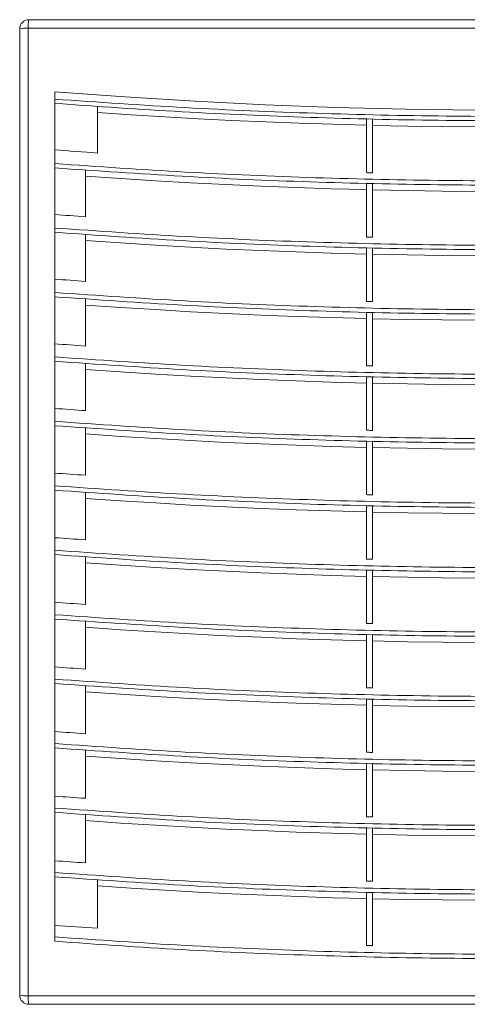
# Model space of a CAD drawing. Header units: millimetres. Extents: x -170 to 690, y -98 to 454.
# Tile 4 of 6: x 132 to 278, y 132 to 454. Entities that reach past the tile are written whole.
import ezdxf

# ---------------------------------------------------------------- set-up
doc = ezdxf.new("R2010")
doc.units = ezdxf.units.MM

msp = doc.modelspace()

# ---------------------------------------------------------------- linework, layer by layer
at = {"color": 7, "linetype": 'Continuous', "lineweight": 15}
for p, q in [((134.75, 454.31), (450.75, 454.31)), ((131.75, 135.31), (131.75, 451.31)), ((450.99, 451.54), (134.52, 451.54)), ((134.52, 451.54), (134.52, 135.07)), ((143.25, 430.74), (143.25, 428.33)), ((143.25, 428.33), (143.25, 426.92)), ((143.25, 426.92), (143.25, 409.62)), ((157.25, 410.69), (157.25, 425.91)), ((245.25, 404.28), (245.25, 421.94)), ((247.25, 421.89), (247.25, 404.23)), ((143.25, 409.62), (143.25, 407.26)), ((143.25, 407.26), (143.25, 405.84)), ((143.25, 405.84), (143.25, 388.5)), ((153.25, 389.85), (153.25, 405.11)), ((245.25, 383.22), (245.25, 400.86)), ((247.25, 400.82), (247.25, 383.17)), ((143.25, 388.5), (143.25, 386.18)), ((143.25, 386.18), (143.25, 384.77)), ((143.25, 384.77), (143.25, 367.38)), ((153.25, 368.71), (153.25, 384.03)), ((245.25, 362.16), (245.25, 379.79)), ((247.25, 379.74), (247.25, 362.11)), ((143.25, 367.38), (143.25, 365.1)), ((143.25, 365.1), (143.25, 363.69)), ((143.25, 363.69), (143.25, 346.26)), ((153.25, 347.58), (153.25, 362.95)), ((245.25, 341.1), (245.25, 358.71)), ((247.25, 358.66), (247.25, 341.05)), ((143.25, 346.26), (143.25, 344.03)), ((143.25, 344.03), (143.25, 342.61)), ((143.25, 342.61), (143.25, 325.15)), ((153.25, 326.45), (153.25, 341.88)), ((245.25, 320.04), (245.25, 337.63)), ((247.25, 337.59), (247.25, 319.99)), ((143.25, 325.15), (143.25, 322.95)), ((143.25, 322.95), (143.25, 321.53)), ((143.25, 321.53), (143.25, 304.03)), ((153.25, 305.32), (153.25, 320.8)), ((245.25, 298.98), (245.25, 316.55)), ((247.25, 316.51), (247.25, 298.93)), ((143.25, 304.03), (143.25, 301.87)), ((143.25, 301.87), (143.25, 300.46)), ((143.25, 300.46), (143.25, 282.92)), ((153.25, 284.19), (153.25, 299.72)), ((245.25, 277.92), (245.25, 295.48)), ((247.25, 295.43), (247.25, 277.87)), ((143.25, 282.92), (143.25, 280.79)), ((143.25, 280.79), (143.25, 279.38)), ((143.25, 279.38), (143.25, 261.8)), ((153.25, 263.06), (153.25, 278.65)), ((245.25, 256.85), (245.25, 274.4)), ((247.25, 274.35), (247.25, 256.81)), ((143.25, 261.8), (143.25, 259.72)), ((143.25, 259.72), (143.25, 258.3)), ((143.25, 258.3), (143.25, 240.69)), ((153.25, 241.94), (153.25, 257.57)), ((245.25, 235.79), (245.25, 253.32)), ((247.25, 253.28), (247.25, 235.75)), ((143.25, 240.69), (143.25, 238.64)), ((143.25, 238.64), (143.25, 237.23)), ((143.25, 237.23), (143.25, 219.58)), ((153.25, 220.81), (153.25, 236.49)), ((245.25, 214.73), (245.25, 232.25)), ((247.25, 232.2), (247.25, 214.68)), ((143.25, 219.58), (143.25, 217.56)), ((143.25, 217.56), (143.25, 216.15)), ((143.25, 216.15), (143.25, 198.46)), ((153.25, 199.69), (153.25, 215.42)), ((245.25, 193.66), (245.25, 211.17)), ((247.25, 211.12), (247.25, 193.62)), ((143.25, 198.46), (143.25, 196.49)), ((143.25, 196.49), (143.25, 195.07)), ((143.25, 195.07), (143.25, 177.35)), ((153.25, 178.56), (153.25, 194.34)), ((245.25, 172.59), (245.25, 190.09)), ((247.25, 190.05), (247.25, 172.55)), ((143.25, 177.35), (143.25, 175.41)), ((143.25, 175.41), (143.25, 174)), ((143.25, 174), (143.25, 156.24)), ((157.25, 157.18), (157.25, 172.98)), ((245.25, 151.53), (245.25, 169.02)), ((247.25, 168.97), (247.25, 151.48)), ((143.25, 156.24), (143.25, 154.33)), ((143.25, 154.33), (143.25, 152.92)), ((134.52, 135.07), (450.99, 135.07)), ((450.75, 132.31), (134.75, 132.31))]:
    msp.add_line(p, q, dxfattribs=at)
at = {"color": 7, "linetype": 'Continuous', "lineweight": 15, "flags": 128}
for points in [[(442.25, 430.74), (419.33, 429.03), (396.37, 427.61), (373.38, 426.47), (350.36, 425.62), (327.32, 425.05), (304.28, 424.76), (281.23, 424.76), (258.18, 425.05), (235.15, 425.62), (212.13, 426.47), (189.14, 427.61), (166.18, 429.03), (143.25, 430.74)], [(157.25, 423.95), (168.23, 423.21), (179.21, 422.53), (190.21, 421.92), (201.21, 421.37), (212.21, 420.88), (223.22, 420.46), (234.23, 420.09), (245.25, 419.79)], [(247.25, 419.75), (258.63, 419.51), (270, 419.35), (281.38, 419.25), (292.75, 419.21), (304.13, 419.25), (315.51, 419.35), (326.88, 419.51), (338.25, 419.75)], [(157.25, 410.69), (155.5, 410.82), (153.75, 410.95), (152, 411.08), (150.25, 411.21), (148.5, 411.34), (146.75, 411.48), (145, 411.62), (143.25, 411.75)], [(153.25, 403.15), (164.73, 402.36), (176.21, 401.63), (187.7, 400.98), (199.2, 400.39), (210.71, 399.87), (222.22, 399.42), (233.73, 399.03), (245.25, 398.72)], [(245.25, 404.28), (245.5, 404.27), (245.75, 404.26), (246, 404.26), (246.25, 404.25), (246.5, 404.24), (246.75, 404.24), (247, 404.23), (247.25, 404.23)], [(247.25, 398.67), (258.63, 398.44), (270, 398.27), (281.38, 398.17), (292.75, 398.14), (304.13, 398.17), (315.51, 398.27), (326.88, 398.44), (338.25, 398.67)], [(153.25, 389.85), (152, 389.94), (150.75, 390.03), (149.5, 390.13), (148.25, 390.22), (147, 390.32), (145.75, 390.41), (144.5, 390.51), (143.25, 390.61)], [(245.25, 383.22), (245.5, 383.21), (245.75, 383.21), (246, 383.2), (246.25, 383.19), (246.5, 383.19), (246.75, 383.18), (247, 383.18), (247.25, 383.17)], [(153.25, 382.08), (164.73, 381.28), (176.21, 380.56), (187.7, 379.9), (199.2, 379.31), (210.71, 378.79), (222.22, 378.34), (233.73, 377.96), (245.25, 377.64)], [(247.25, 377.59), (258.63, 377.36), (270, 377.19), (281.38, 377.09), (292.75, 377.06), (304.13, 377.09), (315.51, 377.19), (326.88, 377.36), (338.25, 377.59)], [(153.25, 368.71), (152, 368.8), (150.75, 368.9), (149.5, 368.99), (148.25, 369.08), (147, 369.18), (145.75, 369.27), (144.5, 369.37), (143.25, 369.47)], [(153.25, 361), (164.73, 360.21), (176.21, 359.48), (187.7, 358.82), (199.2, 358.24), (210.71, 357.71), (222.22, 357.26), (233.73, 356.88), (245.25, 356.56)], [(245.25, 362.16), (245.5, 362.15), (245.75, 362.15), (246, 362.14), (246.25, 362.14), (246.5, 362.13), (246.75, 362.12), (247, 362.12), (247.25, 362.11)], [(247.25, 356.51), (258.63, 356.28), (270, 356.12), (281.38, 356.02), (292.75, 355.98), (304.13, 356.02), (315.51, 356.12), (326.88, 356.28), (338.25, 356.51)], [(153.25, 347.58), (152, 347.67), (150.75, 347.76), (149.5, 347.85), (148.25, 347.95), (147, 348.04), (145.75, 348.13), (144.5, 348.23), (143.25, 348.33)], [(153.25, 339.92), (164.73, 339.13), (176.21, 338.4), (187.7, 337.75), (199.2, 337.16), (210.71, 336.64), (222.22, 336.19), (233.73, 335.8), (245.25, 335.49)], [(245.25, 341.1), (245.5, 341.09), (245.75, 341.09), (246, 341.08), (246.25, 341.08), (246.5, 341.07), (246.75, 341.06), (247, 341.06), (247.25, 341.05)], [(247.25, 335.44), (258.63, 335.2), (270, 335.04), (281.38, 334.94), (292.75, 334.91), (304.13, 334.94), (315.51, 335.04), (326.88, 335.2), (338.25, 335.44)], [(153.25, 326.45), (152, 326.54), (150.75, 326.63), (149.5, 326.72), (148.25, 326.81), (147, 326.9), (145.75, 327), (144.5, 327.09), (143.25, 327.19)], [(153.25, 318.84), (164.73, 318.05), (176.21, 317.33), (187.7, 316.67), (199.2, 316.08), (210.71, 315.56), (222.22, 315.11), (233.73, 314.72), (245.25, 314.41)], [(245.25, 320.04), (245.5, 320.03), (245.75, 320.03), (246, 320.02), (246.25, 320.02), (246.5, 320.01), (246.75, 320), (247, 320), (247.25, 319.99)], [(247.25, 314.36), (258.63, 314.13), (270, 313.96), (281.38, 313.86), (292.75, 313.83), (304.13, 313.86), (315.51, 313.96), (326.88, 314.13), (338.25, 314.36)], [(153.25, 305.32), (152, 305.41), (150.75, 305.5), (149.5, 305.59), (148.25, 305.68), (147, 305.77), (145.75, 305.86), (144.5, 305.95), (143.25, 306.05)], [(153.25, 297.77), (164.73, 296.97), (176.21, 296.25), (187.7, 295.59), (199.2, 295), (210.71, 294.48), (222.22, 294.03), (233.73, 293.65), (245.25, 293.33)], [(245.25, 298.98), (245.5, 298.97), (245.75, 298.97), (246, 298.96), (246.25, 298.96), (246.5, 298.95), (246.75, 298.94), (247, 298.94), (247.25, 298.93)], [(247.25, 293.28), (258.63, 293.05), (270, 292.88), (281.38, 292.78), (292.75, 292.75), (304.13, 292.78), (315.51, 292.88), (326.88, 293.05), (338.25, 293.28)], [(153.25, 284.19), (152, 284.28), (150.75, 284.37), (149.5, 284.46), (148.25, 284.55), (147, 284.64), (145.75, 284.73), (144.5, 284.82), (143.25, 284.91)], [(245.25, 277.92), (245.5, 277.91), (245.75, 277.91), (246, 277.9), (246.25, 277.89), (246.5, 277.89), (246.75, 277.88), (247, 277.88), (247.25, 277.87)], [(153.25, 276.69), (164.73, 275.9), (176.21, 275.17), (187.7, 274.52), (199.2, 273.93), (210.71, 273.41), (222.22, 272.95), (233.73, 272.57), (245.25, 272.25)], [(247.25, 272.21), (258.63, 271.97), (270, 271.81), (281.38, 271.71), (292.75, 271.67), (304.13, 271.71), (315.51, 271.81), (326.88, 271.97), (338.25, 272.21)], [(153.25, 263.06), (152, 263.15), (150.75, 263.24), (149.5, 263.33), (148.25, 263.41), (147, 263.5), (145.75, 263.59), (144.5, 263.69), (143.25, 263.78)], [(153.25, 255.61), (164.73, 254.82), (176.21, 254.1), (187.7, 253.44), (199.2, 252.85), (210.71, 252.33), (222.22, 251.88), (233.73, 251.49), (245.25, 251.18)], [(245.25, 256.85), (245.5, 256.85), (245.75, 256.84), (246, 256.84), (246.25, 256.83), (246.5, 256.83), (246.75, 256.82), (247, 256.81), (247.25, 256.81)], [(247.25, 251.13), (258.63, 250.9), (270, 250.73), (281.38, 250.63), (292.75, 250.6), (304.13, 250.63), (315.51, 250.73), (326.88, 250.9), (338.25, 251.13)], [(153.25, 241.94), (152, 242.02), (150.75, 242.11), (149.5, 242.2), (148.25, 242.28), (147, 242.37), (145.75, 242.46), (144.5, 242.55), (143.25, 242.64)], [(245.25, 235.79), (245.5, 235.78), (245.75, 235.78), (246, 235.77), (246.25, 235.77), (246.5, 235.76), (246.75, 235.76), (247, 235.75), (247.25, 235.75)], [(153.25, 234.54), (164.73, 233.74), (176.21, 233.02), (187.7, 232.36), (199.2, 231.77), (210.71, 231.25), (222.22, 230.8), (233.73, 230.42), (245.25, 230.1)], [(247.25, 230.05), (258.63, 229.82), (270, 229.65), (281.38, 229.55), (292.75, 229.52), (304.13, 229.55), (315.51, 229.65), (326.88, 229.82), (338.25, 230.05)], [(153.25, 220.81), (152, 220.9), (150.75, 220.98), (149.5, 221.07), (148.25, 221.16), (147, 221.24), (145.75, 221.33), (144.5, 221.42), (143.25, 221.51)], [(153.25, 213.46), (164.73, 212.67), (176.21, 211.94), (187.7, 211.29), (199.2, 210.7), (210.71, 210.18), (222.22, 209.72), (233.73, 209.34), (245.25, 209.02)], [(245.25, 214.73), (245.5, 214.72), (245.75, 214.71), (246, 214.71), (246.25, 214.7), (246.5, 214.7), (246.75, 214.69), (247, 214.69), (247.25, 214.68)], [(247.25, 208.98), (258.63, 208.74), (270, 208.58), (281.38, 208.48), (292.75, 208.44), (304.13, 208.48), (315.51, 208.58), (326.88, 208.74), (338.25, 208.98)], [(153.25, 199.69), (152, 199.77), (150.75, 199.86), (149.5, 199.94), (148.25, 200.03), (147, 200.12), (145.75, 200.2), (144.5, 200.29), (143.25, 200.38)], [(245.25, 193.66), (245.5, 193.65), (245.75, 193.65), (246, 193.64), (246.25, 193.64), (246.5, 193.63), (246.75, 193.63), (247, 193.62), (247.25, 193.62)], [(153.25, 192.38), (164.73, 191.59), (176.21, 190.87), (187.7, 190.21), (199.2, 189.62), (210.71, 189.1), (222.22, 188.65), (233.73, 188.26), (245.25, 187.95)], [(247.25, 187.9), (258.63, 187.67), (270, 187.5), (281.38, 187.4), (292.75, 187.37), (304.13, 187.4), (315.51, 187.5), (326.88, 187.67), (338.25, 187.9)], [(153.25, 178.56), (152, 178.65), (150.75, 178.73), (149.5, 178.82), (148.25, 178.9), (147, 178.99), (145.75, 179.08), (144.5, 179.16), (143.25, 179.25)], [(157.25, 171.02), (168.23, 170.28), (179.21, 169.61), (190.21, 169), (201.21, 168.45), (212.21, 167.96), (223.22, 167.53), (234.23, 167.17), (245.25, 166.87)], [(245.25, 172.59), (245.5, 172.59), (245.75, 172.58), (246, 172.58), (246.25, 172.57), (246.5, 172.57), (246.75, 172.56), (247, 172.56), (247.25, 172.55)], [(247.25, 166.82), (258.63, 166.59), (270, 166.42), (281.38, 166.32), (292.75, 166.29), (304.13, 166.32), (315.51, 166.42), (326.88, 166.59), (338.25, 166.82)], [(157.25, 157.18), (155.5, 157.3), (153.75, 157.41), (152, 157.53), (150.25, 157.64), (148.5, 157.76), (146.75, 157.88), (145, 158), (143.25, 158.12)], [(245.25, 151.53), (245.5, 151.52), (245.75, 151.52), (246, 151.51), (246.25, 151.51), (246.5, 151.5), (246.75, 151.49), (247, 151.49), (247.25, 151.48)]]:
    msp.add_lwpolyline(points, dxfattribs=at)
at = {"color": 7, "linetype": 'Continuous', "lineweight": 15}
for centre, radius, start, end in [((134.75, 451.31), 3, 90, 180), ((143.15, 452.19), 8.66, 165.8776, 184.3013), ((133.87, 442.91), 8.66, 85.6987, 104.1224), ((133.87, 143.7), 8.66, 255.8767, 274.3026), ((134.75, 135.31), 3, 180, 270), ((143.15, 134.42), 8.66, 175.6986, 194.1225)]:
    msp.add_arc(centre, radius, start, end, dxfattribs=at)
for points, knots in [([(442.25, 428.33), (428.05, 427.34), (399.66, 425.37), (356.93, 423.57), (314.16, 422.63), (271.35, 422.63), (228.57, 423.57), (185.85, 425.37), (157.45, 427.34), (143.25, 428.33)], [0, 0, 0, 0, 0.1429, 0.285699, 0.428531, 0.57147, 0.714302, 0.857101, 1, 1, 1, 1]), ([(143.25, 426.92), (157.15, 425.95), (184.96, 424.01), (226.82, 422.22), (268.77, 421.25), (311.41, 421.19), (354.69, 422.08), (398.56, 423.88), (427.69, 425.91), (442.25, 426.92)], [0, 0, 0, 0, 0.139835, 0.279831, 0.419926, 0.560057, 0.706831, 0.853502, 1, 1, 1, 1]), ([(442.25, 407.26), (428.05, 406.27), (399.66, 404.29), (356.93, 402.49), (314.16, 401.56), (271.35, 401.56), (228.57, 402.49), (185.85, 404.29), (157.45, 406.27), (143.25, 407.26)], [0, 0, 0, 0, 0.1429, 0.285699, 0.428531, 0.57147, 0.714302, 0.857101, 1, 1, 1, 1]), ([(143.25, 405.84), (157.15, 404.87), (184.96, 402.93), (226.82, 401.14), (268.77, 400.18), (311.41, 400.11), (354.69, 401), (398.56, 402.81), (427.69, 404.83), (442.25, 405.84)], [0, 0, 0, 0, 0.139835, 0.279831, 0.419926, 0.560057, 0.706831, 0.853502, 1, 1, 1, 1]), ([(442.25, 386.18), (428.05, 385.19), (399.66, 383.21), (356.93, 381.42), (314.16, 380.48), (271.35, 380.48), (228.57, 381.42), (185.85, 383.21), (157.45, 385.19), (143.25, 386.18)], [0, 0, 0, 0, 0.1429, 0.285699, 0.428531, 0.57147, 0.714302, 0.857101, 1, 1, 1, 1]), ([(143.25, 384.77), (157.15, 383.8), (184.96, 381.86), (226.82, 380.07), (268.77, 379.1), (311.41, 379.03), (354.69, 379.92), (398.56, 381.73), (427.69, 383.75), (442.25, 384.77)], [0, 0, 0, 0, 0.139835, 0.279831, 0.419926, 0.560057, 0.706831, 0.853502, 1, 1, 1, 1]), ([(442.25, 365.1), (428.05, 364.11), (399.66, 362.14), (356.93, 360.34), (314.16, 359.4), (271.35, 359.4), (228.57, 360.34), (185.85, 362.14), (157.45, 364.11), (143.25, 365.1)], [0, 0, 0, 0, 0.1429, 0.285699, 0.428531, 0.57147, 0.714302, 0.857101, 1, 1, 1, 1]), ([(143.25, 363.69), (157.15, 362.72), (184.96, 360.78), (226.82, 358.99), (268.77, 358.02), (311.41, 357.96), (354.69, 358.85), (398.56, 360.65), (427.69, 362.68), (442.25, 363.69)], [0, 0, 0, 0, 0.139835, 0.279831, 0.419926, 0.560057, 0.706831, 0.853502, 1, 1, 1, 1]), ([(442.25, 344.03), (428.05, 343.04), (399.66, 341.06), (356.93, 339.26), (314.16, 338.32), (271.35, 338.32), (228.57, 339.26), (185.85, 341.06), (157.45, 343.04), (143.25, 344.03)], [0, 0, 0, 0, 0.1429, 0.285699, 0.428531, 0.57147, 0.714302, 0.857101, 1, 1, 1, 1]), ([(143.25, 342.61), (157.15, 341.64), (184.96, 339.7), (226.82, 337.91), (268.77, 336.95), (311.41, 336.88), (354.69, 337.77), (398.56, 339.58), (427.69, 341.6), (442.25, 342.61)], [0, 0, 0, 0, 0.139835, 0.279831, 0.419926, 0.560057, 0.706831, 0.853502, 1, 1, 1, 1]), ([(442.25, 322.95), (428.05, 321.96), (399.66, 319.98), (356.93, 318.18), (314.16, 317.25), (271.35, 317.25), (228.57, 318.18), (185.85, 319.98), (157.45, 321.96), (143.25, 322.95)], [0, 0, 0, 0, 0.1429004, 0.2856994, 0.4285306, 0.57147, 0.7143018, 0.8571006, 1, 1, 1, 1]), ([(143.25, 321.53), (157.15, 320.57), (184.96, 318.63), (226.82, 316.84), (268.77, 315.87), (311.41, 315.8), (354.69, 316.69), (398.56, 318.5), (427.69, 320.52), (442.25, 321.53)], [0, 0, 0, 0, 0.139835, 0.279831, 0.419926, 0.560057, 0.706831, 0.853502, 1, 1, 1, 1]), ([(442.25, 301.87), (428.05, 300.88), (399.66, 298.91), (356.93, 297.11), (314.16, 296.17), (271.35, 296.17), (228.57, 297.11), (185.85, 298.91), (157.45, 300.88), (143.25, 301.87)], [0, 0, 0, 0, 0.1429, 0.285699, 0.428531, 0.57147, 0.714302, 0.857101, 1, 1, 1, 1]), ([(143.25, 300.46), (157.15, 299.49), (184.96, 297.55), (226.82, 295.76), (268.77, 294.79), (311.41, 294.73), (354.69, 295.62), (398.56, 297.42), (427.69, 299.45), (442.25, 300.46)], [0, 0, 0, 0, 0.139835, 0.279831, 0.419926, 0.560057, 0.706831, 0.853502, 1, 1, 1, 1]), ([(442.25, 280.79), (428.05, 279.81), (399.66, 277.83), (356.93, 276.03), (314.16, 275.09), (271.35, 275.09), (228.57, 276.03), (185.85, 277.83), (157.45, 279.81), (143.25, 280.79)], [0, 0, 0, 0, 0.1429, 0.285699, 0.428531, 0.57147, 0.714302, 0.857101, 1, 1, 1, 1]), ([(143.25, 279.38), (157.15, 278.41), (184.96, 276.47), (226.82, 274.68), (268.77, 273.72), (311.41, 273.65), (354.69, 274.54), (398.56, 276.35), (427.69, 278.37), (442.25, 279.38)], [0, 0, 0, 0, 0.139835, 0.279831, 0.419926, 0.560057, 0.706831, 0.853502, 1, 1, 1, 1]), ([(442.25, 259.72), (428.05, 258.73), (399.66, 256.75), (356.93, 254.95), (314.16, 254.02), (271.35, 254.02), (228.57, 254.95), (185.85, 256.75), (157.45, 258.73), (143.25, 259.72)], [0, 0, 0, 0, 0.1429004, 0.2856994, 0.4285306, 0.57147, 0.7143018, 0.8571006, 1, 1, 1, 1]), ([(143.25, 258.3), (157.15, 257.33), (184.96, 255.39), (226.82, 253.6), (268.77, 252.64), (311.41, 252.57), (354.69, 253.46), (398.56, 255.27), (427.69, 257.29), (442.25, 258.3)], [0, 0, 0, 0, 0.139835, 0.279831, 0.419926, 0.560057, 0.706831, 0.853502, 1, 1, 1, 1]), ([(442.25, 238.64), (428.05, 237.65), (399.66, 235.67), (356.93, 233.88), (314.16, 232.94), (271.35, 232.94), (228.57, 233.88), (185.85, 235.67), (157.45, 237.65), (143.25, 238.64)], [0, 0, 0, 0, 0.1429, 0.285699, 0.428531, 0.57147, 0.714302, 0.857101, 1, 1, 1, 1]), ([(143.25, 237.23), (157.15, 236.26), (184.96, 234.32), (226.82, 232.53), (268.77, 231.56), (311.41, 231.5), (354.69, 232.39), (398.56, 234.19), (427.69, 236.22), (442.25, 237.23)], [0, 0, 0, 0, 0.139835, 0.279831, 0.419926, 0.560057, 0.706831, 0.853502, 1, 1, 1, 1]), ([(442.25, 217.56), (428.05, 216.57), (399.66, 214.6), (356.93, 212.8), (314.16, 211.86), (271.35, 211.86), (228.57, 212.8), (185.85, 214.6), (157.45, 216.57), (143.25, 217.56)], [0, 0, 0, 0, 0.1429, 0.285699, 0.428531, 0.57147, 0.714302, 0.857101, 1, 1, 1, 1]), ([(143.25, 216.15), (157.15, 215.18), (184.96, 213.24), (226.82, 211.45), (268.77, 210.48), (311.41, 210.42), (354.69, 211.31), (398.56, 213.11), (427.69, 215.14), (442.25, 216.15)], [0, 0, 0, 0, 0.139835, 0.279831, 0.419926, 0.560057, 0.706831, 0.853502, 1, 1, 1, 1]), ([(442.25, 196.49), (428.05, 195.5), (399.66, 193.52), (356.93, 191.72), (314.16, 190.79), (271.35, 190.79), (228.57, 191.72), (185.85, 193.52), (157.45, 195.5), (143.25, 196.49)], [0, 0, 0, 0, 0.1429004, 0.2856994, 0.4285306, 0.57147, 0.7143018, 0.8571006, 1, 1, 1, 1]), ([(143.25, 195.07), (157.15, 194.1), (184.96, 192.16), (226.82, 190.37), (268.77, 189.41), (311.41, 189.34), (354.69, 190.23), (398.56, 192.04), (427.69, 194.06), (442.25, 195.07)], [0, 0, 0, 0, 0.139835, 0.279831, 0.419926, 0.560057, 0.706831, 0.853502, 1, 1, 1, 1]), ([(442.25, 175.41), (428.05, 174.42), (399.66, 172.44), (356.93, 170.65), (314.16, 169.71), (271.35, 169.71), (228.57, 170.65), (185.85, 172.44), (157.45, 174.42), (143.25, 175.41)], [0, 0, 0, 0, 0.1429, 0.285699, 0.428531, 0.57147, 0.714302, 0.857101, 1, 1, 1, 1]), ([(143.25, 174), (157.15, 173.03), (184.96, 171.09), (226.82, 169.3), (268.77, 168.33), (311.41, 168.27), (354.69, 169.15), (398.56, 170.96), (427.69, 172.98), (442.25, 174)], [0, 0, 0, 0, 0.139835, 0.279831, 0.419926, 0.560057, 0.706831, 0.853502, 1, 1, 1, 1]), ([(442.25, 154.33), (428.05, 153.34), (399.66, 151.37), (356.93, 149.57), (314.16, 148.63), (271.35, 148.63), (228.57, 149.57), (185.85, 151.37), (157.45, 153.34), (143.25, 154.33)], [0, 0, 0, 0, 0.1429, 0.285699, 0.428531, 0.57147, 0.714302, 0.857101, 1, 1, 1, 1]), ([(143.25, 152.92), (157.15, 151.95), (184.96, 150.01), (226.82, 148.22), (268.77, 147.25), (311.41, 147.19), (354.69, 148.08), (398.56, 149.88), (427.69, 151.91), (442.25, 152.92)], [0, 0, 0, 0, 0.139835, 0.279831, 0.419926, 0.560057, 0.706831, 0.853502, 1, 1, 1, 1])]:
    msp.add_open_spline(points, degree=3, knots=knots, dxfattribs=at)

doc.saveas('drawing.dxf')
